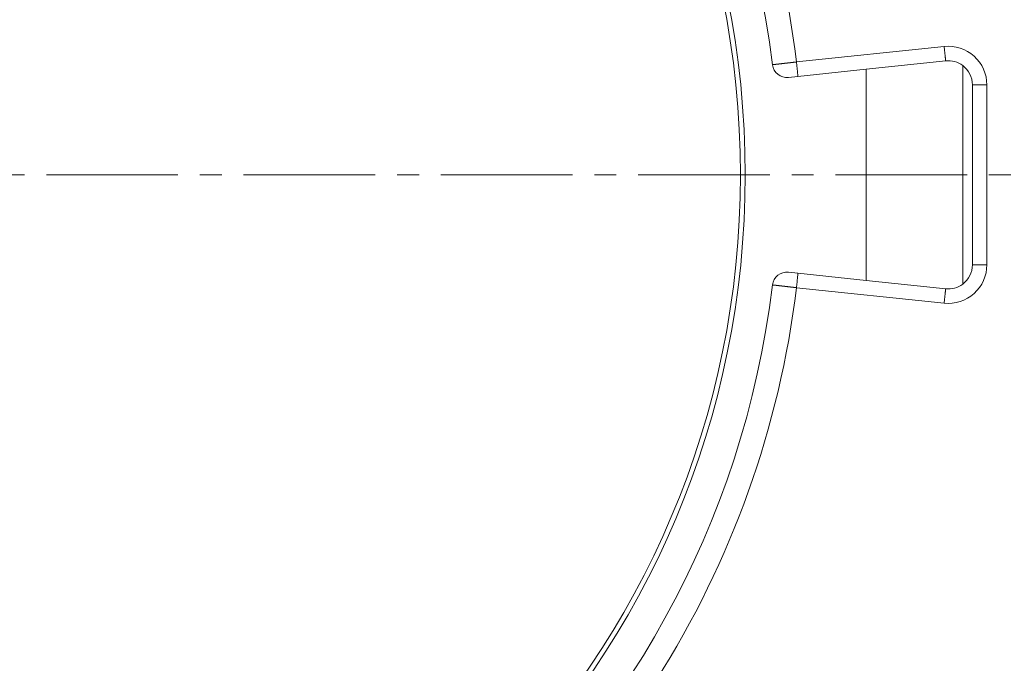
# Model space of a CAD drawing. Header units: millimetres. Extents: x 51337 to 61814, y -21781 to -12277.
# Tile 152 of 256: x 58669 to 58872, y -20982 to -20849. Entities that reach past the tile are written whole.
import ezdxf

# ---------------------------------------------------------------- set-up
doc = ezdxf.new("R2010")
doc.units = ezdxf.units.MM
doc.header["$LTSCALE"] = 0.3175
doc.linetypes.add('CENTER2', pattern=[28.575, 19.05, -3.175, 3.175, -3.175])
for name, color, linetype, lineweight in [('1轮廓实线层', 7, 'Continuous', 18), ('3中心线层', 1, 'CENTER2', 13), ('7标注层', 4, 'Continuous', 13)]:
    doc.layers.add(name, color=color, linetype=linetype, lineweight=lineweight)
doc.styles.add('PC_TEXTSTYLE', font='ISOCP.SHX', dxfattribs={"width": 0.707, "bigfont": 'GBCBIG.SHX'})
doc.dimstyles.new('GB_LINEAR', dxfattribs={"dimtxt": 3.5, "dimasz": 3.5, "dimexe": 1, "dimexo": 0, "dimgap": 1.5, "dimtad": 1, "dimdsep": 46, "dimtxsty": 'PC_TEXTSTYLE', "dimcen": 0, "dimclrd": 256, "dimclrt": 3, "dimadec": 0, "dimazin": 2, "dimtp": 0.1, "dimtm": 0.1, "dimtfac": 0.71, "dimtdec": 3, "dimtmove": 0, "dimatfit": 3, "dimfxl": 1, "dimtfill": 1, "dimarcsym": 0})

# ---------------------------------------------------------------- blocks, each defined once
blk = doc.blocks.new('*D71')
at = {"layer": '7标注层', "color": 0, "lineweight": -2, "transparency": 16777216}
for p, q in [((58493.88, -20733.21), (59029.69, -20733.21)), ((58987.26, -20880.71), (59029.69, -20880.71))]:
    blk.add_line(p, q, dxfattribs=at)
at = {"layer": '7标注层', "lineweight": -2, "transparency": 16777216}
blk.add_line((59022.69, -20856.21), (59022.69, -20757.71), dxfattribs=at)
at = {"layer": '7标注层', "lineweight": 18, "transparency": 16777216}
for points in [[(59026.77, -20757.71), (59018.61, -20757.71), (59022.69, -20733.21)], [(59018.61, -20856.21), (59026.77, -20856.21), (59022.69, -20880.71)]]:
    blk.add_solid(points, dxfattribs=at)
at = {"layer": 'Defpoints', "color": 0, "lineweight": 18, "transparency": 16777216}
for p in [(58493.88, -20733.21), (59022.69, -20733.21), (58987.26, -20880.71)]:
    blk.add_point(p, dxfattribs=at)
at = {"layer": '7标注层', "color": 3, "transparency": 16777216, "insert": (58999.94, -20806.96), "char_height": 24.5, "attachment_point": 5, "rotation": 90, "style": 'PC_TEXTSTYLE', "bg_fill": 3, "box_fill_scale": 1.1, "bg_fill_color": 257, "bg_fill_transparency": 0}
blk.add_mtext('147.5', dxfattribs=at)
blk = doc.blocks.new('*D72')
at = {"layer": '7标注层', "color": 0, "lineweight": -2, "transparency": 16777216}
for p, q in [((58987.26, -20880.71), (59029.69, -20880.71)), ((58798.88, -21028.21), (59029.69, -21028.21))]:
    blk.add_line(p, q, dxfattribs=at)
at = {"layer": '7标注层', "lineweight": -2, "transparency": 16777216}
blk.add_line((59022.69, -20905.21), (59022.69, -21003.71), dxfattribs=at)
at = {"layer": '7标注层', "lineweight": 18, "transparency": 16777216}
for points in [[(59026.77, -20905.21), (59018.61, -20905.21), (59022.69, -20880.71)], [(59018.61, -21003.71), (59026.77, -21003.71), (59022.69, -21028.21)]]:
    blk.add_solid(points, dxfattribs=at)
at = {"layer": 'Defpoints', "color": 0, "lineweight": 18, "transparency": 16777216}
for p in [(58987.26, -20880.71), (58798.88, -21028.21), (59022.69, -21028.21)]:
    blk.add_point(p, dxfattribs=at)
at = {"layer": '7标注层', "color": 3, "transparency": 16777216, "insert": (58999.94, -20954.46), "char_height": 24.5, "attachment_point": 5, "rotation": 90, "style": 'PC_TEXTSTYLE', "bg_fill": 3, "box_fill_scale": 1.1, "bg_fill_color": 257, "bg_fill_transparency": 0}
blk.add_mtext('147.5', dxfattribs=at)

msp = doc.modelspace()

# ---------------------------------------------------------------- linework, layer by layer
at = {"layer": '1轮廓实线层'}
for p, q in [((58829.47699, -20857.34952), (58860.04553, -20854.13663)), ((58860.35911, -20857.1202), (58843.88175, -20858.85204)), ((58843.88175, -20858.85204), (58827.80129, -20860.54216)), ((58843.88175, -20858.85204), (58843.88175, -20902.5754)), ((58863.88175, -20903.33463), (58863.88175, -20858.09281)), ((58865.88175, -20899.33463), (58865.88175, -20862.09281)), ((58868.88175, -20862.09281), (58868.88175, -20899.33463)), ((58827.80129, -20900.88528), (58843.88175, -20902.5754)), ((58843.88175, -20902.5754), (58860.35911, -20904.30724)), ((58860.04553, -20907.29081), (58829.47699, -20904.07792))]:
    msp.add_line(p, q, dxfattribs=at)
for radius in [183, 182]:
    msp.add_circle((58635.88175, -20880.71372), radius, dxfattribs=at)
for centre, radius, start, end in [((58635.88175, -20880.71372), 190, 6.8906438, 353.1093562), ((58635.88175, -20880.71372), 195, 6.8815083, 32.4395782), ((58860.88175, -20862.09281), 8, 0, 96), ((58827.48771, -20857.5586), 3, 186.8906438, 276), ((58860.88175, -20862.09281), 5, 53.1301024, 96), ((58860.88175, -20862.09281), 5, 0, 53.1301024), ((58860.88175, -20899.33463), 8, 264, 0), ((58860.88175, -20899.33463), 5, 306.8698976, 0), ((58827.48771, -20903.86884), 3, 84, 173.1093562), ((58635.88175, -20880.71372), 195, 327.5603739, 353.1184917), ((58860.88175, -20899.33463), 5, 264, 306.8698976)]:
    msp.add_arc(centre, radius, start, end, dxfattribs=at)
for points, weights, degree in [([(58860.04553, -20854.13663), (58860.22912, -20855.88345), (58860.35901, -20857.11918), (58860.35911, -20857.12019)], [1, 0.804819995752, 0.804737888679, 0.999753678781], 3), ([(58829.47699, -20857.34952), (58829.68592, -20859.33737), (58829.79048, -20860.33221), (58829.79057, -20860.33307)], [0.5, 0.5, 0.666467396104, 0.999402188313], 3), ([(58868.88175, -20862.09281), (58867.12531, -20862.09281), (58865.88278, -20862.09281), (58865.88176, -20862.09281)], [1, 0.804819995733, 0.804737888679, 0.999753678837], 3), ([(58868.88175, -20899.33463), (58867.12531, -20899.33463), (58865.88278, -20899.33463), (58865.88176, -20899.33463)], [1, 0.804819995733, 0.804737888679, 0.999753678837], 3), ([(58829.47699, -20904.07792), (58829.79039, -20901.09609), (58829.79057, -20901.09437)], [1, 0.707228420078, 0.999756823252], 2), ([(58860.04553, -20907.29081), (58860.22912, -20905.54399), (58860.35901, -20904.30826), (58860.35911, -20904.30725)], [1, 0.804819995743, 0.804737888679, 0.999753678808], 3)]:
    msp.add_rational_spline(points, weights, degree=degree, dxfattribs=at)
for points, knots in [([(58824.50937, -20857.91852), (58824.5094, -20857.91852), (58824.50944, -20857.91852), (58824.5098, -20857.91848), (58824.51038, -20857.91841), (58824.51122, -20857.91832), (58824.51229, -20857.91821), (58824.51362, -20857.91806), (58824.51521, -20857.91789), (58824.51706, -20857.91768), (58824.51918, -20857.91745), (58824.52158, -20857.91719), (58824.52425, -20857.9169), (58824.52721, -20857.91657), (58824.53045, -20857.91622), (58824.534, -20857.91583), (58824.53784, -20857.9154), (58824.54199, -20857.91495), (58824.54646, -20857.91445), (58824.55124, -20857.91393), (58824.55635, -20857.91336), (58824.56179, -20857.91276), (58824.56756, -20857.91212), (58824.57368, -20857.91144), (58824.58014, -20857.91073), (58824.58696, -20857.90997), (58824.59414, -20857.90917), (58824.60169, -20857.90833), (58824.60961, -20857.90745), (58824.61791, -20857.90653), (58824.6266, -20857.90556), (58824.63568, -20857.90455), (58824.64515, -20857.90349), (58824.65504, -20857.90239), (58824.66533, -20857.90124), (58824.67605, -20857.90004), (58824.68719, -20857.89879), (58824.69876, -20857.89749), (58824.71077, -20857.89615), (58824.72323, -20857.89475), (58824.73614, -20857.8933), (58824.74951, -20857.8918), (58824.76334, -20857.89024), (58824.77764, -20857.88863), (58824.79243, -20857.88697), (58824.8077, -20857.88525), (58824.82346, -20857.88347), (58824.83972, -20857.88164), (58824.85649, -20857.87974), (58824.87377, -20857.87779), (58824.89157, -20857.87578), (58824.9099, -20857.87371), (58824.92875, -20857.87157), (58824.94815, -20857.86938), (58824.96809, -20857.86712), (58824.98859, -20857.8648), (58825.00964, -20857.86241), (58825.03126, -20857.85996), (58825.05345, -20857.85744), (58825.07622, -20857.85485), (58825.09957, -20857.8522), (58825.12351, -20857.84948), (58825.14804, -20857.84669), (58825.17318, -20857.84383), (58825.19892, -20857.8409), (58825.22527, -20857.83789), (58825.25224, -20857.83482), (58825.27984, -20857.83168), (58825.30806, -20857.82846), (58825.33692, -20857.82517), (58825.36641, -20857.8218), (58825.39655, -20857.81836), (58825.42733, -20857.81484), (58825.45877, -20857.81125), (58825.49086, -20857.80758), (58825.52361, -20857.80384), (58825.55702, -20857.80002), (58825.5911, -20857.79612), (58825.62585, -20857.79214), (58825.66127, -20857.78808), (58825.69737, -20857.78395), (58825.73414, -20857.77973), (58825.7716, -20857.77544), (58825.80974, -20857.77107), (58825.84856, -20857.76662), (58825.88806, -20857.76209), (58825.92826, -20857.75748), (58825.96913, -20857.75278), (58826.0107, -20857.74801), (58826.05295, -20857.74316), (58826.09589, -20857.73823), (58826.13952, -20857.73322), (58826.18383, -20857.72813), (58826.22883, -20857.72296), (58826.27451, -20857.71771), (58826.32087, -20857.71238), (58826.36791, -20857.70697), (58826.41562, -20857.70148), (58826.46401, -20857.69592), (58826.51306, -20857.69028), (58826.56278, -20857.68456), (58826.61315, -20857.67876), (58826.66419, -20857.67289), (58826.71587, -20857.66694), (58826.76819, -20857.66092), (58826.82116, -20857.65482), (58826.87475, -20857.64865), (58826.92897, -20857.64241), (58826.9838, -20857.6361), (58827.03925, -20857.62972), (58827.09529, -20857.62326), (58827.15193, -20857.61674), (58827.20915, -20857.61015), (58827.26694, -20857.6035), (58827.32529, -20857.59678), (58827.3842, -20857.59), (58827.44365, -20857.58315), (58827.50362, -20857.57624), (58827.56412, -20857.56928), (58827.62512, -20857.56226), (58827.68661, -20857.55518), (58827.74858, -20857.54804), (58827.81102, -20857.54085), (58827.87392, -20857.53361), (58827.93725, -20857.52632), (58828.001, -20857.51899), (58828.06516, -20857.5116), (58828.12972, -20857.50418), (58828.19465, -20857.49671), (58828.25994, -20857.4892), (58828.32558, -20857.48165), (58828.39155, -20857.47406), (58828.45783, -20857.46644), (58828.5244, -20857.45879), (58828.59124, -20857.45111), (58828.65835, -20857.4434), (58828.7257, -20857.43566), (58828.79327, -20857.4279), (58828.86104, -20857.42012), (58828.92899, -20857.41232), (58828.99712, -20857.40451), (58829.06538, -20857.39668), (58829.13378, -20857.38883), (58829.20228, -20857.38098), (58829.27088, -20857.37312), (58829.33954, -20857.36525), (58829.40825, -20857.35738), (58829.45407, -20857.35214), (58829.47699, -20857.34952)], [0, 0, 0, 0, 0.003998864, 0.00802557, 0.012080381, 0.016163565, 0.020275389, 0.024416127, 0.028586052, 0.032785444, 0.037014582, 0.04127375, 0.045563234, 0.049883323, 0.054234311, 0.058616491, 0.063030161, 0.067475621, 0.071953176, 0.07646313, 0.081005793, 0.085581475, 0.090190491, 0.094833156, 0.09950979, 0.104220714, 0.108966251, 0.113746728, 0.118562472, 0.123413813, 0.128301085, 0.13322462, 0.138184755, 0.143181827, 0.148216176, 0.153288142, 0.158398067, 0.163546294, 0.168733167, 0.173959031, 0.179224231, 0.184529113, 0.189874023, 0.195259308, 0.200685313, 0.206152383, 0.211660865, 0.217211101, 0.222803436, 0.228438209, 0.234115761, 0.239836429, 0.24560055, 0.251408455, 0.257260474, 0.263156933, 0.269098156, 0.27508446, 0.281116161, 0.287193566, 0.29331698, 0.299486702, 0.305703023, 0.31196623, 0.3182766, 0.324634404, 0.331039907, 0.337493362, 0.343995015, 0.350545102, 0.357143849, 0.363791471, 0.370488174, 0.377234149, 0.384029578, 0.390874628, 0.397769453, 0.404714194, 0.411708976, 0.418753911, 0.425849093, 0.432994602, 0.440190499, 0.447436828, 0.454733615, 0.462080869, 0.469478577, 0.476926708, 0.484425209, 0.491974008, 0.499573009, 0.507222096, 0.514921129, 0.522669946, 0.530468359, 0.538316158, 0.546213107, 0.554158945, 0.562153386, 0.570196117, 0.578286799, 0.586425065, 0.594610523, 0.602842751, 0.611121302, 0.619445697, 0.627815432, 0.636229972, 0.644688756, 0.653191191, 0.661736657, 0.670324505, 0.678954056, 0.687624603, 0.696335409, 0.705085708, 0.713874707, 0.722701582, 0.731565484, 0.740465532, 0.749400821, 0.758370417, 0.767373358, 0.776408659, 0.785475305, 0.794572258, 0.803698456, 0.81285281, 0.822034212, 0.831241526, 0.840473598, 0.849729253, 0.859007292, 0.868306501, 0.877625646, 0.886963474, 0.896318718, 0.905690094, 0.915076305, 0.924476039, 0.933887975, 0.943310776, 0.952743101, 0.962183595, 0.971630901, 0.981083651, 0.990540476, 1, 1, 1, 1]), ([(58829.47699, -20904.07792), (58829.46381, -20904.07642), (58829.43747, -20904.0734), (58829.39796, -20904.06888), (58829.35847, -20904.06436), (58829.31898, -20904.05983), (58829.27952, -20904.05531), (58829.24008, -20904.05079), (58829.20066, -20904.04628), (58829.16127, -20904.04176), (58829.12192, -20904.03725), (58829.0826, -20904.03274), (58829.04332, -20904.02823), (58829.00409, -20904.02373), (58828.9649, -20904.01924), (58828.92577, -20904.01475), (58828.88669, -20904.01026), (58828.84767, -20904.00578), (58828.80871, -20904.00131), (58828.76982, -20903.99684), (58828.731, -20903.99239), (58828.69225, -20903.98794), (58828.65357, -20903.98349), (58828.61498, -20903.97906), (58828.57647, -20903.97463), (58828.53804, -20903.97022), (58828.49971, -20903.96581), (58828.46147, -20903.96142), (58828.42333, -20903.95703), (58828.38528, -20903.95266), (58828.34734, -20903.9483), (58828.30951, -20903.94394), (58828.27178, -20903.93961), (58828.23417, -20903.93528), (58828.19668, -20903.93097), (58828.1593, -20903.92667), (58828.12205, -20903.92238), (58828.08492, -20903.91811), (58828.04792, -20903.91385), (58828.01105, -20903.90961), (58827.97432, -20903.90538), (58827.93772, -20903.90117), (58827.90126, -20903.89698), (58827.86495, -20903.8928), (58827.82878, -20903.88863), (58827.79276, -20903.88449), (58827.75689, -20903.88036), (58827.72117, -20903.87624), (58827.68561, -20903.87215), (58827.65021, -20903.86807), (58827.61497, -20903.86402), (58827.57989, -20903.85998), (58827.54498, -20903.85596), (58827.51024, -20903.85196), (58827.47567, -20903.84798), (58827.44127, -20903.84402), (58827.40704, -20903.84008), (58827.373, -20903.83616), (58827.33913, -20903.83226), (58827.30545, -20903.82838), (58827.27194, -20903.82452), (58827.23863, -20903.82068), (58827.2055, -20903.81687), (58827.17256, -20903.81308), (58827.13981, -20903.8093), (58827.10726, -20903.80556), (58827.0749, -20903.80183), (58827.04273, -20903.79813), (58827.01077, -20903.79445), (58826.979, -20903.79079), (58826.94744, -20903.78715), (58826.91608, -20903.78354), (58826.88492, -20903.77996), (58826.85397, -20903.77639), (58826.82323, -20903.77286), (58826.79269, -20903.76934), (58826.76237, -20903.76585), (58826.73225, -20903.76238), (58826.70235, -20903.75894), (58826.67266, -20903.75553), (58826.64319, -20903.75213), (58826.61393, -20903.74877), (58826.58488, -20903.74543), (58826.55606, -20903.74211), (58826.52745, -20903.73882), (58826.49906, -20903.73555), (58826.47089, -20903.73231), (58826.44295, -20903.7291), (58826.41522, -20903.72591), (58826.38772, -20903.72275), (58826.36043, -20903.71961), (58826.33337, -20903.7165), (58826.30654, -20903.71341), (58826.27993, -20903.71036), (58826.25354, -20903.70732), (58826.22738, -20903.70432), (58826.20145, -20903.70134), (58826.17574, -20903.69838), (58826.15026, -20903.69545), (58826.125, -20903.69255), (58826.09997, -20903.68968), (58826.07517, -20903.68683), (58826.05059, -20903.68401), (58826.02624, -20903.68121), (58826.00212, -20903.67844), (58825.97822, -20903.6757), (58825.95455, -20903.67298), (58825.93111, -20903.67029), (58825.9079, -20903.66763), (58825.88491, -20903.66499), (58825.86215, -20903.66238), (58825.83962, -20903.6598), (58825.81731, -20903.65724), (58825.79523, -20903.65471), (58825.77337, -20903.6522), (58825.75174, -20903.64972), (58825.73034, -20903.64727), (58825.70915, -20903.64484), (58825.6882, -20903.64244), (58825.66747, -20903.64007), (58825.64696, -20903.63772), (58825.62667, -20903.6354), (58825.6066, -20903.6331), (58825.58676, -20903.63083), (58825.56714, -20903.62858), (58825.54774, -20903.62636), (58825.52856, -20903.62417), (58825.50959, -20903.622), (58825.49085, -20903.61986), (58825.47233, -20903.61774), (58825.45402, -20903.61565), (58825.43593, -20903.61358), (58825.41805, -20903.61154), (58825.40039, -20903.60952), (58825.38294, -20903.60753), (58825.3657, -20903.60556), (58825.34868, -20903.60362), (58825.33187, -20903.6017), (58825.31527, -20903.59981), (58825.29888, -20903.59794), (58825.2827, -20903.59609), (58825.26672, -20903.59427), (58825.25096, -20903.59247), (58825.23539, -20903.5907), (58825.22004, -20903.58895), (58825.20488, -20903.58722), (58825.18993, -20903.58552), (58825.17518, -20903.58384), (58825.16064, -20903.58219), (58825.14629, -20903.58055), (58825.13214, -20903.57895), (58825.11818, -20903.57736), (58825.10443, -20903.57579), (58825.09086, -20903.57425), (58825.0775, -20903.57273), (58825.06432, -20903.57124), (58825.05134, -20903.56976), (58825.03854, -20903.56831), (58825.02594, -20903.56688), (58825.01353, -20903.56547), (58825.0013, -20903.56409), (58824.98925, -20903.56272), (58824.9774, -20903.56138), (58824.96572, -20903.56005), (58824.95423, -20903.55875), (58824.94292, -20903.55747), (58824.93179, -20903.55621), (58824.92083, -20903.55497), (58824.91006, -20903.55375), (58824.89945, -20903.55255), (58824.88903, -20903.55137), (58824.87878, -20903.55022), (58824.8687, -20903.54908), (58824.85879, -20903.54796), (58824.84905, -20903.54686), (58824.83948, -20903.54578), (58824.83007, -20903.54472), (58824.82084, -20903.54367), (58824.81176, -20903.54265), (58824.80285, -20903.54165), (58824.7941, -20903.54066), (58824.78552, -20903.5397), (58824.77709, -20903.53875), (58824.76882, -20903.53782), (58824.76071, -20903.5369), (58824.75275, -20903.53601), (58824.74495, -20903.53513), (58824.7373, -20903.53427), (58824.7298, -20903.53343), (58824.72245, -20903.53261), (58824.71525, -20903.5318), (58824.7082, -20903.53101), (58824.7013, -20903.53023), (58824.69454, -20903.52947), (58824.68793, -20903.52873), (58824.68145, -20903.52801), (58824.67513, -20903.5273), (58824.66894, -20903.52661), (58824.66289, -20903.52593), (58824.65697, -20903.52527), (58824.6512, -20903.52463), (58824.64556, -20903.524), (58824.64005, -20903.52338), (58824.63468, -20903.52278), (58824.62944, -20903.5222), (58824.62432, -20903.52163), (58824.61934, -20903.52107), (58824.61449, -20903.52053), (58824.60976, -20903.52), (58824.60516, -20903.51949), (58824.60068, -20903.51899), (58824.59632, -20903.51851), (58824.59209, -20903.51804), (58824.58798, -20903.51758), (58824.58399, -20903.51714), (58824.58011, -20903.51671), (58824.57635, -20903.51629), (58824.57271, -20903.51589), (58824.56919, -20903.5155), (58824.56577, -20903.51512), (58824.56247, -20903.51476), (58824.55929, -20903.5144), (58824.55621, -20903.51406), (58824.55324, -20903.51373), (58824.55038, -20903.51342), (58824.54762, -20903.51311), (58824.54497, -20903.51282), (58824.54243, -20903.51254), (58824.53999, -20903.51227), (58824.53765, -20903.51202), (58824.53541, -20903.51177), (58824.53327, -20903.51153), (58824.53123, -20903.51131), (58824.52929, -20903.5111), (58824.52745, -20903.51089), (58824.52571, -20903.5107), (58824.52405, -20903.51052), (58824.5225, -20903.51035), (58824.52103, -20903.51019), (58824.51966, -20903.51004), (58824.51837, -20903.5099), (58824.51718, -20903.50977), (58824.51608, -20903.50965), (58824.51506, -20903.50954), (58824.51413, -20903.50944), (58824.51329, -20903.50934), (58824.51253, -20903.50926), (58824.51185, -20903.50919), (58824.51126, -20903.50912), (58824.51075, -20903.50907), (58824.51032, -20903.50902), (58824.50998, -20903.50898), (58824.50971, -20903.50895), (58824.50951, -20903.50893), (58824.50941, -20903.50892), (58824.50939, -20903.50892), (58824.50937, -20903.50892)], [0, 0, 0, 0, 0.005439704, 0.010878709, 0.016316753, 0.021753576, 0.027188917, 0.032622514, 0.03805411, 0.043483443, 0.048910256, 0.05433429, 0.05975529, 0.065172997, 0.070587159, 0.075997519, 0.081403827, 0.086805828, 0.092203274, 0.097595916, 0.102983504, 0.108365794, 0.11374254, 0.1191135, 0.124478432, 0.129837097, 0.135189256, 0.140534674, 0.145873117, 0.151204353, 0.156528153, 0.161844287, 0.167152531, 0.172452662, 0.177744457, 0.1830277, 0.188302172, 0.193567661, 0.198823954, 0.204070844, 0.209308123, 0.214535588, 0.219753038, 0.224960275, 0.230157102, 0.235343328, 0.240518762, 0.245683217, 0.250836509, 0.255978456, 0.26110888, 0.266227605, 0.271334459, 0.276429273, 0.28151188, 0.286582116, 0.291639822, 0.29668484, 0.301717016, 0.306736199, 0.311742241, 0.316734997, 0.321714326, 0.32668009, 0.331632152, 0.336570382, 0.34149465, 0.34640483, 0.3513008, 0.35618244, 0.361049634, 0.36590227, 0.370740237, 0.375563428, 0.38037174, 0.385165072, 0.389943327, 0.394706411, 0.399454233, 0.404186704, 0.408903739, 0.413605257, 0.418291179, 0.422961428, 0.427615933, 0.432254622, 0.436877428, 0.441484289, 0.446075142, 0.45064993, 0.455208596, 0.459751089, 0.464277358, 0.468787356, 0.473281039, 0.477758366, 0.482219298, 0.486663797, 0.491091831, 0.495503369, 0.499898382, 0.504276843, 0.50863873, 0.512984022, 0.517312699, 0.521624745, 0.525920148, 0.530198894, 0.534460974, 0.538706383, 0.542935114, 0.547147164, 0.551342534, 0.555521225, 0.55968324, 0.563828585, 0.567957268, 0.572069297, 0.576164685, 0.580243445, 0.584305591, 0.58835114, 0.592380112, 0.596392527, 0.600388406, 0.604367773, 0.608330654, 0.612277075, 0.616207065, 0.620120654, 0.624017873, 0.627898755, 0.631763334, 0.635611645, 0.639443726, 0.643259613, 0.647059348, 0.65084297, 0.654610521, 0.658362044, 0.662097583, 0.665817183, 0.66952089, 0.673208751, 0.676880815, 0.68053713, 0.684177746, 0.687802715, 0.691412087, 0.695005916, 0.698584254, 0.702147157, 0.705694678, 0.709226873, 0.712743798, 0.716245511, 0.719732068, 0.723203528, 0.726659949, 0.730101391, 0.733527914, 0.736939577, 0.740336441, 0.743718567, 0.747086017, 0.750438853, 0.753777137, 0.757100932, 0.760410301, 0.763705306, 0.766986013, 0.770252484, 0.773504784, 0.776742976, 0.779967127, 0.7831773, 0.78637356, 0.789555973, 0.792724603, 0.795879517, 0.799020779, 0.802148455, 0.80526261, 0.808363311, 0.811450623, 0.814524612, 0.817585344, 0.820632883, 0.823667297, 0.826688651, 0.829697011, 0.832692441, 0.835675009, 0.838644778, 0.841601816, 0.844546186, 0.847477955, 0.850397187, 0.853303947, 0.856198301, 0.859080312, 0.861950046, 0.864807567, 0.867652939, 0.870486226, 0.873307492, 0.876116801, 0.878914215, 0.881699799, 0.884473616, 0.887235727, 0.889986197, 0.892725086, 0.895452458, 0.898168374, 0.900872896, 0.903566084, 0.906248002, 0.908918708, 0.911578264, 0.914226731, 0.916864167, 0.919490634, 0.92210619, 0.924710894, 0.927304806, 0.929887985, 0.932460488, 0.935022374, 0.9375737, 0.940114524, 0.942644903, 0.945164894, 0.947674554, 0.950173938, 0.952663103, 0.955142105, 0.957610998, 0.960069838, 0.962518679, 0.964957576, 0.967386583, 0.969805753, 0.972215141, 0.974614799, 0.97700478, 0.979385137, 0.981755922, 0.984117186, 0.986468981, 0.98881136, 0.991144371, 0.993468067, 0.995782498, 0.998087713, 1, 1, 1, 1])]:
    msp.add_open_spline(points, degree=3, knots=knots, dxfattribs=at)
at = {"layer": '3中心线层', "ltscale": 4.5}
msp.add_line((58987.26274, -20880.71379), (58407.35051, -20880.71372), dxfattribs=at)

# ---------------------------------------------------------------- next in the draw order: dimensions: what is measured, and where the dimension line sits
at = {"layer": '7标注层'}
dim = msp.add_linear_dim(base=(59022.68959, -20733.21372), p1=(58987.26274, -20880.71379), p2=(58493.88175, -20733.21372), angle=90, dimstyle='GB_LINEAR', override={"dimscale": 7, "dimgap": 1.5, "dimtad": 1, "dimjust": 0, "dimdec": 2, "dimlfac": 1, "dimse1": 0, "dimse2": 0, "dimsd1": 0, "dimsd2": 0, "dimclrd": 256, "dimclre": 0, "dimtofl": 1}, dxfattribs=at)
dim.commit()
dim.dimension.update_dxf_attribs({"geometry": '*D71', "text_midpoint": (58999.93959, -20806.96375)})

# ---------------------------------------------------------------- next in the draw order: dimensions: what is measured, and where the dimension line sits
dim = msp.add_linear_dim(base=(59022.68959, -21028.21372), p1=(58987.26274, -20880.71379), p2=(58798.88175, -21028.21372), angle=90, dimstyle='GB_LINEAR', override={"dimscale": 7, "dimgap": 1.5, "dimtad": 1, "dimjust": 0, "dimdec": 2, "dimlfac": 1, "dimse1": 0, "dimse2": 0, "dimsd1": 0, "dimsd2": 0, "dimtofl": 1}, dxfattribs=at)
dim.commit()
dim.dimension.update_dxf_attribs({"geometry": '*D72', "text_midpoint": (58999.93959, -20954.46375)})

doc.saveas('drawing.dxf')
